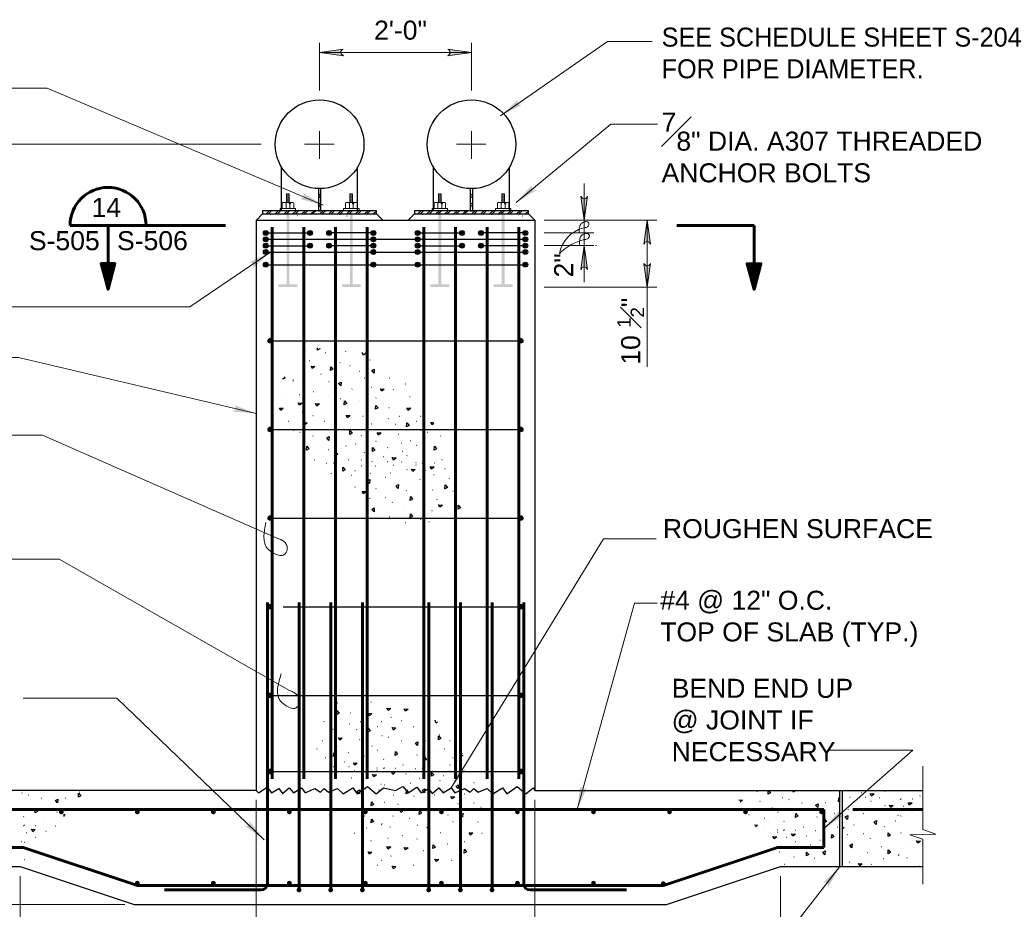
# Model space of a CAD drawing. Extents: x -483 to 1104, y 459 to 738.
# Tile 8 of 12: x 537 to 692, y 598 to 738. Entities that reach past the tile are written whole.
import ezdxf

# ---------------------------------------------------------------- set-up
doc = ezdxf.new("R2010")
doc.units = 0
doc.header["$MEASUREMENT"] = 0
for name, color, linetype, lineweight in [('Level 15', 7, 'Continuous', 18), ('Level 20', 7, 'Continuous', 18), ('Level 21', 7, 'Continuous', 18), ('Level 40', 7, 'Continuous', 18), ('Level 42', 7, 'Continuous', 18), ('Level 45', 7, 'Continuous', 18), ('Level 46', 7, 'Continuous', 18), ('Level 47', 7, 'Continuous', 18), ('Level 50', 7, 'Continuous', 18), ('Level 53', 7, 'Continuous', 18)]:
    doc.layers.add(name, color=color, linetype=linetype, lineweight=lineweight)
doc.styles.add('NOTES', font='romans.shx')

# ---------------------------------------------------------------- blocks, each defined once
blk = doc.blocks.new('REBAR_1_1')
at = {"layer": 'Level 45', "linetype": 'Continuous', "lineweight": 25}
blk.add_hatch(color=4, dxfattribs=at).paths.add_polyline_path([(-0.375, 0, 1), (0.375, 0, 1)])
at = {"layer": 'Level 45', "color": 3, "linetype": 'Continuous', "lineweight": 25}
blk.add_circle((0, 0), 0.375, dxfattribs=at)
blk = doc.blocks.new('REBAR')
at = {"layer": 'Level 45', "linetype": 'Continuous', "lineweight": 25}
h = blk.add_hatch(color=4, dxfattribs=at)
edge = h.paths.add_edge_path()
edge.add_arc((0, 0), 0.375, 0, 360)
blk = doc.blocks.new('SARROW')
at = {"layer": 'Level 40', "color": 2, "linetype": 'Continuous', "lineweight": 60, "flags": 128}
blk.add_lwpolyline([(0, 0), (-4.056, 1.08), (-4.056, -1.104), (0, 0), (-4.017, 1.005), (-4.026, -1.029), (-0.18, -0.003), (-3.942, 0.906), (-3.975, -0.93), (-0.372, -0.003), (-3.834, 0.786), (-3.876, -0.804), (-0.594, -0.015), (-3.735, 0.681), (-3.753, -0.684), (-0.849, -0.021), (-3.633, 0.555), (-3.687, -0.594), (-1.149, -0.036), (-3.516, 0.423), (-3.573, -0.474), (-1.503, -0.036), (-3.381, 0.273), (-3.471, -0.327), (-1.827, -0.045), (-3.255, 0.138), (-3.36, -0.228), (-2.175, -0.063), (-3.195, 0.018), (-3.264, -0.144), (-2.751, -0.072)], dxfattribs=at)
blk = doc.blocks.new('SQUIG')
at = {"layer": 'Level 50', "color": 1, "linetype": 'Continuous', "lineweight": 18}
blk.add_open_spline([(0, 0), (0.07, 0.01), (0.15, 0.02), (0.23, 0.02), (0.31, 0.02), (0.39, 0.01), (0.48, 0), (0.56, -0.02), (0.63, -0.05), (0.71, -0.11), (0.78, -0.17), (0.82, -0.24), (0.85, -0.31), (0.9, -0.41), (0.93, -0.53), (0.87, -0.65), (0.81, -0.77), (0.73, -0.84), (0.62, -0.86), (0.51, -0.89), (0.39, -0.9), (0.26, -0.89), (0.12, -0.87), (-0.02, -0.86), (-0.16, -0.81), (-0.23, -0.78), (-0.3, -0.75), (-0.36, -0.69), (-0.45, -0.61), (-0.52, -0.52), (-0.59, -0.42), (-0.64, -0.33), (-0.69, -0.25), (-0.72, -0.15), (-0.75, -0.05), (-0.78, 0.06), (-0.81, 0.17), (-0.85, 0.31), (-0.89, 0.45), (-0.92, 0.6)], degree=3, knots=[0, 0, 0, 0, 0.055452, 0.055452, 0.055452, 0.11675, 0.11675, 0.11675, 0.179852, 0.179852, 0.179852, 0.238737, 0.238737, 0.238737, 0.322672, 0.322672, 0.322672, 0.401013, 0.401013, 0.401013, 0.489165, 0.489165, 0.489165, 0.593727, 0.593727, 0.593727, 0.651084, 0.651084, 0.651084, 0.737786, 0.737786, 0.737786, 0.810318, 0.810318, 0.810318, 0.891946, 0.891946, 0.891946, 1, 1, 1, 1], dxfattribs=at)
blk = doc.blocks.new('LARROW_9')
at = {"linetype": 'ByBlock', "lineweight": -2}
blk.add_hatch(color=0, dxfattribs=at).paths.add_polyline_path([(-4.92, -0.71), (-4.77, -0.59), (-4.55, -0.38), (-4.44, -0.19), (-4.42, 0), (-4.46, 0.21), (-4.57, 0.41), (-4.79, 0.61), (-4.93, 0.71), (0, 0)])
at = {"color": 0, "linetype": 'ByBlock', "lineweight": -2, "flags": 128}
blk.add_lwpolyline([(0, 0), (-4.93, 0.71), (-4.79, 0.61), (-4.57, 0.41), (-4.57, 0.41), (-4.46, 0.21), (-4.42, 0), (-4.44, -0.19), (-4.55, -0.38), (-4.77, -0.59), (-4.92, -0.71)], close=True, dxfattribs=at)
blk = doc.blocks.new('LARROW_1')
at = {"layer": 'Level 46', "linetype": 'Continuous', "lineweight": 18}
blk.add_hatch(color=1, dxfattribs=at).paths.add_polyline_path([(-3.75, -0.54), (-3.63, -0.45), (-3.47, -0.29), (-3.39, -0.14), (-3.37, 0), (-3.4, 0.16), (-3.48, 0.32), (-3.65, 0.47), (-3.75, 0.54), (0, 0)])
blk = doc.blocks.new('SQUIG_1')
at = {"layer": 'Level 46', "color": 1, "linetype": 'Continuous', "lineweight": 18}
blk.add_open_spline([(0, 0), (0.2, 0.04), (0.4, 0.05), (0.6, 0.05), (0.83, 0.05), (1.04, 0.03), (1.27, -0.01), (1.5, -0.06), (1.7, -0.16), (1.89, -0.3), (2.08, -0.44), (2.19, -0.63), (2.27, -0.82), (2.37, -1.1), (2.44, -1.38), (2.31, -1.74), (2.18, -2.07), (1.93, -2.24), (1.66, -2.3), (1.36, -2.37), (1.04, -2.39), (0.71, -2.36), (0.31, -2.33), (-0.04, -2.28), (-0.42, -2.16), (-0.62, -2.09), (-0.8, -1.99), (-0.96, -1.85), (-1.2, -1.63), (-1.4, -1.39), (-1.56, -1.12), (-1.7, -0.89), (-1.84, -0.66), (-1.92, -0.41), (-2.01, -0.12), (-2.09, 0.16), (-2.17, 0.45), (-2.27, 0.83), (-2.38, 1.2), (-2.46, 1.59)], degree=3, knots=[0, 0, 0, 0, 0.055455, 0.055455, 0.055455, 0.116759, 0.116759, 0.116759, 0.17985, 0.17985, 0.17985, 0.238737, 0.238737, 0.238737, 0.322673, 0.322673, 0.322673, 0.401014, 0.401014, 0.401014, 0.489167, 0.489167, 0.489167, 0.59371, 0.59371, 0.59371, 0.651095, 0.651095, 0.651095, 0.737794, 0.737794, 0.737794, 0.810326, 0.810326, 0.810326, 0.891928, 0.891928, 0.891928, 1, 1, 1, 1], dxfattribs=at)
blk = doc.blocks.new('REBAR_2')
at = {"layer": 'Level 45', "linetype": 'Continuous', "lineweight": 25, "extrusion": (0, 0, -1)}
h = blk.add_hatch(color=4, dxfattribs=at)
edge = h.paths.add_edge_path()
edge.add_arc((0, 0), 0.375, 180, 540)
blk = doc.blocks.new('*U55')
at = {"layer": 'Level 20', "linetype": 'Continuous', "lineweight": 25}
for points in [[(8.69, 68.13), (8.69, 68.56), (9.96, 68.56), (9.96, 80.17), (10.39, 80.17), (10.39, 68.56), (11.66, 68.56), (11.66, 68.13)], [(18.69, 68.13), (18.69, 68.56), (19.96, 68.56), (19.96, 80.17), (20.39, 80.17), (20.39, 68.56), (21.66, 68.56), (21.66, 68.13)], [(32.67, 68.13), (32.67, 68.56), (33.94, 68.56), (33.94, 80.17), (34.37, 80.17), (34.37, 68.56), (35.64, 68.56), (35.64, 68.13)], [(42.67, 68.13), (42.67, 68.56), (43.94, 68.56), (43.94, 80.17), (44.37, 80.17), (44.37, 68.56), (45.64, 68.56), (45.64, 68.13)]]:
    blk.add_hatch(color=5, dxfattribs=at).paths.add_polyline_path(points, flags=16)
at = {"layer": 'Level 15', "color": 7, "linetype": 'Continuous', "lineweight": 25}
for p, q in [((6.18, 79.67), (5.2, 78.67)), ((25.15, 78.67), (24.18, 79.67)), ((30.15, 79.67), (29.18, 78.67)), ((49.13, 78.67), (48.15, 79.67)), ((5.18, 78.67), (5.18, -11.33)), ((5.18, 78.67), (49.15, 78.67)), ((49.15, 78.67), (49.15, -11.33)), ((5.18, -11.33), (-47.07, -11.33)), ((49.15, -11.33), (110.4, -11.33)), ((-47.07, -23.33), (-32.07, -23.33)), ((-32.07, -23.33), (-14.07, -29.33)), ((69.93, -29.33), (87.93, -23.33)), ((87.93, -23.33), (110.4, -23.33)), ((-14.07, -29.33), (69.93, -29.33))]:
    blk.add_line(p, q, dxfattribs=at)
at = {"layer": 'Level 15', "color": 7, "linetype": 'Continuous', "lineweight": 25, "flags": 128}
for points in [[(5.18, -11.33), (5.56, -11.68), (6.91, -10.81), (7.59, -11.68), (8.75, -11.01), (9.33, -11.78), (10.39, -10.91), (11.07, -11.68), (12.32, -10.91), (12.9, -11.68), (14.45, -11.01), (15.32, -11.59), (15.9, -11.01), (16.58, -11.59), (18.03, -11.01), (18.9, -11.88), (20.44, -10.91), (21.12, -11.88), (22.76, -10.72), (24.12, -11.88), (25.28, -10.91), (27.16, -11.33)], [(27.16, -11.33), (28.3, -10.72), (29.17, -11.68), (30.53, -10.81), (31.2, -11.68), (32.36, -11.01), (32.94, -11.78), (34.01, -10.91), (34.68, -11.68), (35.94, -10.91), (36.52, -11.68), (38.07, -11.01), (38.94, -11.59), (39.52, -11.01), (40.19, -11.59), (41.64, -11.01), (42.51, -11.88), (44.06, -10.91), (44.73, -11.88), (46.38, -10.72), (47.73, -11.88), (48.89, -10.91), (49.15, -11.33)]]:
    blk.add_lwpolyline(points, dxfattribs=at)
at = {"layer": 'Level 20', "color": 3, "linetype": 'Continuous', "lineweight": 25}
for p, q in [((9.18, 80.17), (9.18, 87.06)), ((21.18, 80.17), (21.18, 87.06)), ((33.15, 80.17), (33.15, 87.06)), ((45.15, 80.17), (45.15, 87.06))]:
    blk.add_line(p, q, dxfattribs=at)
at = {"layer": 'Level 20', "color": 5, "linetype": 'Continuous', "lineweight": 18}
for p, q in [((9.96, 82.84), (10.39, 82.84)), ((9.96, 81.47), (9.96, 82.84)), ((9.96, 82.39), (10.39, 82.39)), ((10.05, 82.62), (10.3, 82.62)), ((10.39, 81.47), (10.39, 82.84)), ((19.96, 82.84), (20.39, 82.84)), ((19.96, 81.47), (19.96, 82.84)), ((19.96, 82.39), (20.39, 82.39)), ((20.05, 82.62), (20.3, 82.62)), ((20.39, 81.47), (20.39, 82.84)), ((33.94, 82.84), (34.37, 82.84)), ((33.94, 81.47), (33.94, 82.84)), ((33.94, 82.39), (34.37, 82.39)), ((34.03, 82.62), (34.28, 82.62)), ((34.37, 81.47), (34.37, 82.84)), ((43.94, 82.84), (44.37, 82.84)), ((43.94, 81.47), (43.94, 82.84)), ((43.94, 82.39), (44.37, 82.39)), ((44.03, 82.62), (44.28, 82.62)), ((44.37, 81.47), (44.37, 82.84)), ((9.26, 80.54), (9.26, 81.33)), ((9.39, 81.47), (10.96, 81.47)), ((9.88, 80.54), (9.88, 81.47)), ((9.96, 81.93), (10.39, 81.93)), ((10.05, 82.15), (10.3, 82.15)), ((10.05, 81.69), (10.3, 81.69)), ((10.32, 81.47), (10.47, 81.2)), ((10.47, 80.54), (10.47, 81.47)), ((10.63, 81.47), (10.47, 81.2)), ((11.09, 80.54), (11.09, 81.33)), ((19.26, 80.54), (19.26, 81.33)), ((19.39, 81.47), (20.96, 81.47)), ((19.88, 80.54), (19.88, 81.47)), ((19.96, 81.93), (20.39, 81.93)), ((20.05, 82.15), (20.3, 82.15)), ((20.05, 81.69), (20.3, 81.69)), ((20.32, 81.47), (20.47, 81.2)), ((20.47, 80.54), (20.47, 81.47)), ((20.63, 81.47), (20.47, 81.2)), ((21.09, 80.54), (21.09, 81.33)), ((33.24, 80.54), (33.24, 81.33)), ((33.37, 81.47), (34.94, 81.47)), ((33.86, 80.54), (33.86, 81.47)), ((33.94, 81.93), (34.37, 81.93)), ((34.03, 82.15), (34.28, 82.15)), ((34.03, 81.69), (34.28, 81.69)), ((34.3, 81.47), (34.45, 81.2)), ((34.45, 80.54), (34.45, 81.47)), ((34.61, 81.47), (34.45, 81.2)), ((35.07, 80.54), (35.07, 81.33)), ((43.24, 80.54), (43.24, 81.33)), ((43.37, 81.47), (44.94, 81.47)), ((43.86, 80.54), (43.86, 81.47)), ((43.94, 81.93), (44.37, 81.93)), ((44.03, 82.15), (44.28, 82.15)), ((44.03, 81.69), (44.28, 81.69)), ((44.3, 81.47), (44.45, 81.2)), ((44.45, 80.54), (44.45, 81.47)), ((44.61, 81.47), (44.45, 81.2)), ((45.07, 80.54), (45.07, 81.33)), ((8.95, 80.17), (8.95, 80.54)), ((8.95, 80.54), (11.4, 80.54)), ((8.95, 80.17), (11.4, 80.17)), ((11.4, 80.17), (11.4, 80.54)), ((18.95, 80.17), (18.95, 80.54)), ((18.95, 80.54), (21.4, 80.54)), ((18.95, 80.17), (21.4, 80.17)), ((21.4, 80.17), (21.4, 80.54)), ((32.93, 80.17), (32.93, 80.54)), ((32.93, 80.54), (35.38, 80.54)), ((32.93, 80.17), (35.38, 80.17)), ((35.38, 80.17), (35.38, 80.54)), ((42.93, 80.17), (42.93, 80.54)), ((42.93, 80.54), (45.38, 80.54)), ((42.93, 80.17), (45.38, 80.17)), ((45.38, 80.17), (45.38, 80.54))]:
    blk.add_line(p, q, dxfattribs=at)
at = {"layer": 'Level 20', "color": 2, "linetype": 'Continuous', "lineweight": 18}
for p, q in [((14.99, 83.59), (15.06, 83.67)), ((14.99, 82.53), (15.36, 82.9)), ((14.99, 82.18), (15.36, 82.55)), ((38.97, 83.59), (39.04, 83.67)), ((38.97, 82.53), (39.34, 82.9)), ((38.97, 82.18), (39.34, 82.55)), ((14.99, 81.11), (15.36, 81.49)), ((14.99, 80.76), (15.36, 81.14)), ((38.97, 81.11), (39.34, 81.49)), ((38.97, 80.76), (39.34, 81.14)), ((6.73, 79.67), (7.23, 80.17)), ((7.11, 79.67), (7.61, 80.17)), ((8.15, 79.67), (8.65, 80.17)), ((8.52, 79.67), (9.02, 80.17)), ((9.56, 79.67), (10.06, 80.17)), ((9.93, 79.67), (10.43, 80.17)), ((10.97, 79.67), (11.47, 80.17)), ((11.35, 79.67), (11.85, 80.17)), ((12.39, 79.67), (12.89, 80.17)), ((12.76, 79.67), (13.26, 80.17)), ((13.8, 79.67), (14.3, 80.17)), ((14.08, 79.67), (14.58, 80.17)), ((15.22, 79.67), (15.72, 80.17)), ((15.59, 79.67), (16.09, 80.17)), ((16.63, 79.67), (17.13, 80.17)), ((17.01, 79.67), (17.51, 80.17)), ((18.05, 79.67), (18.55, 80.17)), ((18.42, 79.67), (18.92, 80.17)), ((19.46, 79.67), (19.96, 80.17)), ((19.83, 79.67), (20.33, 80.17)), ((20.87, 79.67), (21.37, 80.17)), ((21.25, 79.67), (21.75, 80.17)), ((22.29, 79.67), (22.79, 80.17)), ((22.66, 79.67), (23.16, 80.17)), ((23.7, 79.67), (24.2, 80.17)), ((30.71, 79.67), (31.21, 80.17)), ((31.09, 79.67), (31.59, 80.17)), ((32.12, 79.67), (32.62, 80.17)), ((32.5, 79.67), (33, 80.17)), ((33.54, 79.67), (34.04, 80.17)), ((33.91, 79.67), (34.41, 80.17)), ((34.95, 79.67), (35.45, 80.17)), ((35.33, 79.67), (35.83, 80.17)), ((36.37, 79.67), (36.87, 80.17)), ((36.74, 79.67), (37.24, 80.17)), ((37.78, 79.67), (38.28, 80.17)), ((38.06, 79.67), (38.56, 80.17)), ((39.2, 79.67), (39.7, 80.17)), ((39.57, 79.67), (40.07, 80.17)), ((40.61, 79.67), (41.11, 80.17)), ((40.98, 79.67), (41.48, 80.17)), ((42.02, 79.67), (42.52, 80.17)), ((42.4, 79.67), (42.9, 80.17)), ((43.44, 79.67), (43.94, 80.17)), ((43.81, 79.67), (44.31, 80.17)), ((44.85, 79.67), (45.35, 80.17)), ((45.23, 79.67), (45.73, 80.17)), ((46.27, 79.67), (46.77, 80.17)), ((46.64, 79.67), (47.14, 80.17)), ((47.68, 79.67), (48.18, 80.17))]:
    blk.add_line(p, q, dxfattribs=at)
at = {"layer": 'Level 20', "color": 3, "linetype": 'Continuous', "lineweight": 25}
for centre in [(15.18, 90.67), (39.15, 90.67)]:
    blk.add_circle(centre, 7, dxfattribs=at)
at = {"layer": 'Level 20', "color": 5, "linetype": 'Continuous', "lineweight": 18}
for centre, start, end in [((9.39, 81.33), 90, 180), ((10.96, 81.33), 0, 90), ((19.39, 81.33), 90, 180), ((20.96, 81.33), 0, 90), ((33.37, 81.33), 90, 180), ((34.94, 81.33), 0, 90), ((43.37, 81.33), 90, 180), ((44.94, 81.33), 0, 90)]:
    blk.add_arc(centre, 0.133, start, end, dxfattribs=at)
at = {"layer": 'Level 20', "color": 5, "linetype": 'Continuous', "lineweight": 25, "extrusion": (0, 0, -1)}
for points in [[(-10.03, 81.47), (-9.72, 81.47), (-9.88, 81.2)], [(-10.32, 81.47), (-10.63, 81.47), (-10.47, 81.2)], [(-20.03, 81.47), (-19.72, 81.47), (-19.88, 81.2)], [(-20.32, 81.47), (-20.63, 81.47), (-20.47, 81.2)], [(-34.01, 81.47), (-33.7, 81.47), (-33.86, 81.2)], [(-34.3, 81.47), (-34.61, 81.47), (-34.45, 81.2)], [(-44.01, 81.47), (-43.7, 81.47), (-43.86, 81.2)], [(-44.3, 81.47), (-44.61, 81.47), (-44.45, 81.2)]]:
    blk.add_solid(points, dxfattribs=at)
at = {"layer": 'Level 20', "color": 3, "linetype": 'Continuous', "lineweight": 25}
for points in [[(14.99, 80.17), (15.36, 80.17), (15.36, 83.67), (14.99, 83.67)], [(38.97, 80.17), (39.34, 80.17), (39.34, 83.67), (38.97, 83.67)], [(6.18, 79.67), (24.18, 79.67), (24.18, 80.17), (6.18, 80.17)], [(30.15, 79.67), (48.15, 79.67), (48.15, 80.17), (30.15, 80.17)]]:
    blk.add_3dface(points, dxfattribs=at)
at = {"layer": 'Level 21', "color": 2, "linetype": 'Continuous', "lineweight": 18}
for p, q in [((110.4, -17.47), (110.4, -7.51)), ((110.4, -26.13), (110.4, -19))]:
    blk.add_line(p, q, dxfattribs=at)
at = {"layer": 'Level 21', "color": 2, "linetype": 'Continuous', "lineweight": 18, "flags": 128}
blk.add_lwpolyline([(110.4, -17.47), (112.47, -18.23), (108.34, -18.35), (110.4, -19)], dxfattribs=at)
at = {"layer": 'Level 40', "color": 2, "linetype": 'Continuous', "lineweight": 60}
for p, q in [((-24.21, 77.85), (0.33, 77.85)), ((-18.22, 77.85), (-18.22, 67.78)), ((71.55, 77.85), (83.75, 77.85)), ((83.75, 77.85), (83.75, 67.77))]:
    blk.add_line(p, q, dxfattribs=at)
blk.add_arc((-18.21, 77.86), 6, 0, 180, dxfattribs=at)
at = {"layer": 'Level 42', "color": 5, "linetype": 'Continuous', "lineweight": 25}
for p, q in [((97.32, -23.33), (97.32, -11.33)), ((97.74, -23.33), (97.74, -11.33))]:
    blk.add_line(p, q, dxfattribs=at)
at = {"layer": 'Level 45', "color": 3, "linetype": 'Continuous', "lineweight": 25}
for p, q in [((6.68, 76.67), (13.68, 76.67)), ((23.68, 76.67), (16.68, 76.67)), ((30.65, 76.67), (37.65, 76.67)), ((47.65, 76.67), (40.65, 76.67)), ((6.68, 75.67), (47.65, 75.67)), ((6.68, 74.67), (13.68, 74.67)), ((23.68, 74.67), (16.68, 74.67)), ((30.65, 74.67), (37.65, 74.67)), ((47.65, 74.67), (40.65, 74.67)), ((6.68, 73.67), (47.65, 73.67)), ((6.68, 71.67), (47.65, 71.67))]:
    blk.add_line(p, q, dxfattribs=at)
at = {"layer": 'Level 45', "color": 4, "linetype": 'Continuous', "lineweight": 60}
for p, q in [((7.7, 77.61), (7.7, -9.49)), ((12.7, 77.61), (12.7, -9.49)), ((17.7, 77.61), (17.7, -9.49)), ((22.7, 77.61), (22.7, -9.49)), ((31.63, 77.61), (31.63, -9.49)), ((36.63, 77.61), (36.63, -9.49)), ((41.63, 77.61), (41.63, -9.49)), ((46.63, 77.61), (46.63, -9.49)), ((6.93, 18.37), (6.93, -26.03)), ((11.93, 18.37), (11.93, -27.03)), ((16.93, 18.37), (16.93, -27.03)), ((21.93, 18.37), (21.93, -27.03)), ((32.4, 18.37), (32.4, -27.03)), ((37.4, 18.37), (37.4, -27.03)), ((42.4, 18.37), (42.4, -27.03)), ((47.4, 18.37), (47.4, -26.03)), ((-47.07, -14.33), (94.79, -14.33)), ((94.79, -20.33), (94.79, -14.33)), ((99.35, -14.33), (110.29, -14.33)), ((-43.77, -20.33), (-31.59, -20.33)), ((-31.59, -20.33), (-13.59, -26.33)), ((69.44, -26.33), (87.44, -20.33)), ((87.44, -20.33), (94.79, -20.33)), ((-13.59, -26.33), (69.44, -26.33)), ((5.93, -27.03), (-9.3, -27.03)), ((48.4, -27.03), (63.63, -27.03))]:
    blk.add_line(p, q, dxfattribs=at)
at = {"layer": 'Level 45', "color": 4, "linetype": 'Continuous', "lineweight": 25}
for p, q in [((7.43, 59.67), (46.9, 59.67)), ((7.43, 45.67), (46.9, 45.67)), ((7.43, 31.67), (46.9, 31.67)), ((9.43, 17.67), (46.9, 17.67)), ((7.43, 3.67), (46.9, 3.67)), ((7.43, -8.33), (46.9, -8.33))]:
    blk.add_line(p, q, dxfattribs=at)
at = {"layer": 'Level 45', "color": 4, "linetype": 'Continuous', "lineweight": 60, "extrusion": (0, 0, -1)}
blk.add_arc((-5.93, -26.03), 1, 180, 270, dxfattribs=at)
at = {"layer": 'Level 45', "color": 4, "linetype": 'Continuous', "lineweight": 60}
blk.add_arc((48.4, -26.03), 1, 180, 270, dxfattribs=at)
at = {"layer": 'Level 46', "color": 1, "linetype": 'Continuous', "lineweight": 18, "flags": 128}
for points in [[(67.68, 106.89), (60.63, 106.89), (43.74, 95.19)], [(-65.03, 99.55), (-27.85, 99.55), (15.74, 81.07)], [(68.5, 93.84), (61.17, 93.84), (46.19, 81.47)], [(-45.76, 65.03), (-5.32, 65.03), (7.43, 73.67)], [(-64.86, 57.01), (-32.33, 57.01), (5.18, 48.16)], [(-52.02, 44.78), (-28.54, 44.78), (8.31, 28.55)], [(68.29, 28.41), (60, 28.41), (35.94, -10.91)], [(-51.39, 25.17), (-25.91, 25.17), (10.45, 4.46)], [(68.48, 18.22), (64.9, 18.22), (55.85, -14.33)], [(-31.59, 3.24), (-16.85, 3.24), (6.43, -19.11)], [(95.42, -4.99), (108.8, -4.99), (94.79, -17.33)], [(94.67, -32.73), (89.96, -32.73), (97.32, -23.33)]]:
    blk.add_lwpolyline(points, dxfattribs=at)
at = {"layer": 'Level 50', "color": 1, "linetype": 'Continuous', "lineweight": 18}
for p, q in [((15.18, 99.16), (15.18, 106.68)), ((39.15, 99.16), (39.15, 106.68)), ((15.18, 105.18), (39.15, 105.18)), ((15.18, 92.75), (15.18, 88.37)), ((39.15, 92.75), (39.15, 88.37)), ((5.93, 90.67), (-85.7, 90.67)), ((12.81, 90.67), (17.47, 90.67)), ((36.79, 90.67), (41.44, 90.67)), ((56.95, 84.49), (56.95, 68.9)), ((50.65, 78.67), (58.45, 78.67)), ((50.65, 78.67), (68.39, 78.67)), ((66.89, 68.13), (66.89, 78.67)), ((50.65, 76.72), (58.45, 76.72)), ((50.65, 74.72), (58.45, 74.72)), ((50.65, 68.13), (68.39, 68.13)), ((66.89, 55.52), (66.89, 68.13)), ((5.18, -12.83), (5.18, -44.85)), ((49.15, -12.83), (49.15, -44.85)), ((-32.07, -24.83), (-32.07, -58.68)), ((87.93, -24.83), (87.93, -58.68)), ((-15.57, -29.33), (-85.7, -29.33))]:
    blk.add_line(p, q, dxfattribs=at)
for centre, radius, start, end in [((58.06, 72.51), 5.11, 103.1595, 170.2271), ((58.66, 68.07), 7.74, 102.5556, 136.7337)]:
    blk.add_arc(centre, radius, start, end, dxfattribs=at)
blk.add_point((58.83, 74.72), dxfattribs=at)
at = {"layer": 'Level 53', "color": 2, "linetype": 'Continuous', "lineweight": 25}
for p, q in [((7.45, 79.57), (7.46, 79.56)), ((8.63, 79.4), (8.64, 79.38)), ((11.66, 79.42), (11.67, 79.41)), ((12.38, 79.37), (12.39, 79.36)), ((14.63, 79.53), (14.64, 79.52)), ((15.59, 79.48), (15.6, 79.47)), ((18.32, 79.57), (18.33, 79.56)), ((19.5, 79.4), (19.51, 79.38)), ((22.53, 79.42), (22.54, 79.41)), ((23.25, 79.37), (23.26, 79.36)), ((31.43, 79.57), (31.44, 79.56)), ((32.61, 79.4), (32.62, 79.38)), ((35.64, 79.42), (35.65, 79.41)), ((36.36, 79.37), (36.37, 79.36)), ((38.61, 79.53), (38.62, 79.52)), ((39.57, 79.48), (39.58, 79.47)), ((42.3, 79.57), (42.31, 79.56)), ((43.48, 79.4), (43.49, 79.38)), ((46.5, 79.42), (46.51, 79.41)), ((47.22, 79.37), (47.24, 79.36)), ((12.91, 58), (12.87, 57.99)), ((16.11, 57.77), (16.06, 57.76)), ((19.31, 58), (19.26, 57.99)), ((13.6, 56.51), (13.55, 56.5)), ((18.4, 56.17), (18.35, 56.16)), ((23.08, 56.63), (23.03, 56.62)), ((12.8, 54.69), (12.75, 54.67)), ((19.99, 55.71), (19.95, 55.7)), ((21.47, 54.83), (21.42, 54.82)), ((10.98, 53.32), (10.93, 53.3)), ((11.08, 53.47), (11.03, 53.45)), ((12.34, 52.97), (12.3, 52.96)), ((15.43, 54.34), (15.38, 54.33)), ((16.68, 53.2), (16.63, 53.19)), ((22.28, 53.77), (22.23, 53.76)), ((26.24, 53.76), (26.19, 53.75)), ((14.28, 51.6), (14.24, 51.59)), ((20.34, 52.06), (20.29, 52.04)), ((23.42, 52.28), (23.37, 52.27)), ((26.85, 51.94), (26.8, 51.93)), ((28.79, 52.81), (28.74, 52.8)), ((9.34, 50.8), (9.3, 50.79)), ((12, 51.14), (11.95, 51.13)), ((16.6, 51.08), (16.56, 51.07)), ((18.49, 50.49), (18.45, 50.47)), ((21.45, 50.28), (21.4, 50.26)), ((24.12, 50.63), (24.07, 50.62)), ((29.47, 50.8), (29.42, 50.79)), ((12.46, 48.4), (12.41, 48.38)), ((17.6, 49.2), (17.55, 49.18)), ((26.16, 49.07), (26.12, 49.06)), ((10.32, 46.9), (10.28, 46.89)), ((11.03, 47.71), (10.98, 47.7)), ((14.17, 47.83), (14.12, 47.81)), ((16, 46.91), (15.95, 46.9)), ((22.05, 47.71), (22, 47.7)), ((26.05, 47.37), (26, 47.36)), ((27.83, 47.71), (27.78, 47.7)), ((30.45, 46.9), (30.4, 46.89)), ((31.15, 47.71), (31.11, 47.7)), ((11.08, 45.49), (11.03, 45.47)), ((12.11, 45.2), (12.07, 45.18)), ((20.11, 45.65), (20.06, 45.64)), ((23.44, 46.5), (23.39, 46.48)), ((27.19, 46.45), (27.14, 46.44)), ((31.21, 45.49), (31.16, 45.47)), ((32.24, 45.2), (32.19, 45.18)), ((14.15, 44.63), (14.11, 44.62)), ((17.89, 44.68), (17.84, 44.67)), ((21.77, 44.68), (21.73, 44.67)), ((24.09, 43.77), (24.05, 43.76)), ((27.68, 44.88), (27.63, 44.87)), ((29.59, 43.87), (29.55, 43.86)), ((34.28, 44.63), (34.24, 44.62)), ((16.57, 42.45), (16.52, 42.44)), ((19.35, 43.01), (19.3, 43)), ((20.91, 43.37), (20.86, 43.35)), ((22.28, 42), (22.23, 41.98)), ((25.93, 42.8), (25.88, 42.78)), ((28.1, 43.48), (28.05, 43.47)), ((28.33, 42.2), (28.28, 42.19)), ((30.5, 43.16), (30.45, 43.15)), ((14.4, 40.85), (14.35, 40.84)), ((19.77, 40.85), (19.72, 40.84)), ((21.77, 40.84), (21.73, 40.83)), ((23.49, 40.59), (23.44, 40.57)), ((25.25, 41.35), (25.21, 41.33)), ((25.96, 40.59), (25.91, 40.57)), ((28.18, 40.54), (28.13, 40.52)), ((29.02, 41.54), (28.97, 41.52)), ((31.44, 41.77), (31.4, 41.75)), ((34.53, 40.85), (34.48, 40.84)), ((16.32, 40.27), (16.28, 40.26)), ((17.43, 40.34), (17.39, 40.32)), ((20.79, 39.15), (20.74, 39.14)), ((21.82, 39.87), (21.78, 39.85)), ((23.99, 39.87), (23.95, 39.85)), ((26.82, 39.97), (26.77, 39.95)), ((29.02, 39.32), (28.97, 39.3)), ((30.4, 40.39), (30.35, 40.37)), ((30.4, 40.02), (30.35, 40.01)), ((31.41, 40.32), (31.36, 40.31)), ((31.56, 40.39), (31.51, 40.37)), ((31.9, 39.2), (31.85, 39.19)), ((33.32, 40.34), (33.28, 40.32)), ((34.98, 39.43), (34.94, 39.42)), ((36.45, 40.27), (36.4, 40.26)), ((17.02, 38.75), (16.98, 38.73)), ((20.22, 38.4), (20.17, 38.39)), ((23.19, 38.75), (23.14, 38.73)), ((25.59, 38.06), (25.54, 38.05)), ((26.39, 38.8), (26.34, 38.78)), ((31.06, 37.8), (31.01, 37.78)), ((31.56, 37.7), (31.51, 37.68)), ((33.27, 38.52), (33.22, 38.5)), ((35.67, 37.95), (35.62, 37.93)), ((20.79, 36.57), (20.75, 36.56)), ((24.12, 36.27), (24.07, 36.26)), ((28.9, 36), (28.85, 35.99)), ((30.7, 36.89), (30.66, 36.87)), ((33.04, 36.12), (32.99, 36.1)), ((36.24, 35.89), (36.19, 35.87)), ((23.08, 34.74), (23.03, 34.73)), ((25.59, 34.86), (25.54, 34.85)), ((31.56, 34.97), (31.51, 34.96)), ((33.73, 34.63), (33.68, 34.62)), ((26.67, 34.16), (26.62, 34.15)), ((28.44, 32.8), (28.4, 32.79)), ((32.93, 32.8), (32.88, 32.79)), ((26.24, 31.88), (26.19, 31.86)), ((31.11, 31.43), (31.06, 31.42)), ((31.21, 31.58), (31.16, 31.57)), ((32.47, 31.09), (32.42, 31.07)), ((35.55, 32.46), (35.51, 32.44)), ((28.79, 30.93), (28.74, 30.91)), ((17.98, 2.45), (17.94, 2.44)), ((23.34, 2.62), (23.29, 2.61)), ((20.03, 0.9), (19.98, 0.88)), ((26.45, 0.22), (26.4, 0.21)), ((15.91, -0.46), (15.87, -0.48)), ((19.91, -0.81), (19.86, -0.82)), ((21.69, -0.47), (21.64, -0.48)), ((24.32, -1.27), (24.27, -1.29)), ((25.02, -0.47), (24.97, -0.48)), ((28.16, -0.35), (28.11, -0.36)), ((29.99, -1.26), (29.94, -1.28)), ((17.3, -1.68), (17.25, -1.69)), ((21.05, -1.72), (21, -1.73)), ((25.07, -2.69), (25.02, -2.7)), ((26.11, -2.98), (26.06, -2.99)), ((34.1, -2.52), (34.05, -2.54)), ((15.64, -3.5), (15.59, -3.51)), ((17.96, -4.41), (17.91, -4.42)), ((21.54, -3.29), (21.49, -3.31)), ((23.46, -4.3), (23.41, -4.32)), ((28.15, -3.55), (28.1, -3.56)), ((31.88, -3.5), (31.83, -3.51)), ((35.77, -3.5), (35.72, -3.51)), ((14.77, -4.81), (14.72, -4.82)), ((16.14, -6.18), (16.09, -6.19)), ((19.8, -5.38), (19.75, -5.39)), ((21.97, -4.69), (21.92, -4.71)), ((22.2, -5.97), (22.15, -5.98)), ((24.37, -5.01), (24.32, -5.03)), ((30.56, -5.72), (30.51, -5.74)), ((33.34, -5.16), (33.3, -5.18)), ((34.9, -4.81), (34.85, -4.82)), ((36.27, -6.18), (36.22, -6.19)), ((17.35, -7.59), (17.3, -7.6)), ((19.12, -6.83), (19.07, -6.84)), ((19.82, -7.59), (19.78, -7.6)), ((22.04, -7.64), (22, -7.65)), ((22.88, -6.64), (22.83, -6.65)), ((25.31, -6.41), (25.26, -6.42)), ((28.39, -7.32), (28.34, -7.34)), ((33.76, -7.32), (33.71, -7.34)), ((35.77, -7.34), (35.72, -7.35)), ((37.48, -7.59), (37.43, -7.6)), ((17.86, -8.31), (17.81, -8.32)), ((20.68, -8.21), (20.63, -8.22)), ((22.88, -8.86), (22.83, -8.87)), ((24.26, -7.79), (24.22, -7.8)), ((24.26, -8.16), (24.22, -8.17)), ((25.27, -7.85), (25.22, -7.87)), ((25.42, -7.79), (25.37, -7.8)), ((25.76, -8.97), (25.72, -8.99)), ((27.19, -7.84), (27.14, -7.85)), ((28.85, -8.74), (28.8, -8.76)), ((30.32, -7.9), (30.27, -7.92)), ((31.43, -7.84), (31.38, -7.85)), ((34.78, -9.03), (34.74, -9.04)), ((35.82, -8.31), (35.77, -8.32)), ((37.99, -8.31), (37.94, -8.32)), ((19.45, -10.12), (19.41, -10.13)), ((20.26, -9.38), (20.21, -9.39)), ((24.92, -10.38), (24.87, -10.39)), ((25.42, -10.48), (25.37, -10.49)), ((27.13, -9.66), (27.09, -9.67)), ((29.53, -10.23), (29.48, -10.24)), ((31.02, -9.43), (30.97, -9.44)), ((34.21, -9.77), (34.17, -9.79)), ((37.18, -9.43), (37.14, -9.44)), ((39.58, -10.12), (39.53, -10.13)), ((-31.75, -11.74), (-31.8, -11.76)), ((-30.72, -12.03), (-30.76, -12.05)), ((-22.72, -11.58), (-22.77, -11.59)), ((22.76, -12.17), (22.72, -12.19)), ((24.57, -11.29), (24.52, -11.3)), ((26.91, -12.06), (26.86, -12.07)), ((30.1, -12.29), (30.06, -12.3)), ((33.3, -12.06), (33.25, -12.07)), ((34.79, -11.6), (34.74, -11.62)), ((38.11, -11.91), (38.07, -11.92)), ((84.23, -11.51), (84.18, -11.52)), ((97.28, -12.31), (97.23, -12.32)), ((100.7, -11.69), (100.65, -11.71)), ((104.46, -11.5), (104.41, -11.51)), ((109.97, -12.19), (109.92, -12.2)), ((-28.68, -12.6), (-28.72, -12.61)), ((-24.94, -12.55), (-24.99, -12.56)), ((25.42, -13.2), (25.37, -13.22)), ((27.59, -13.55), (27.54, -13.56)), ((32.39, -13.89), (32.34, -13.9)), ((37.07, -13.43), (37.02, -13.44)), ((39.58, -13.32), (39.53, -13.33)), ((84.72, -13.08), (84.67, -13.09)), ((88.25, -12.47), (88.2, -12.49)), ((89.29, -12.77), (89.24, -12.78)), ((91.33, -13.33), (91.28, -13.35)), ((95.06, -13.28), (95.01, -13.3)), ((98.93, -12.45), (98.88, -12.46)), ((99.44, -13.17), (99.39, -13.19)), ((101.4, -12.45), (101.36, -12.46)), ((102.26, -13.07), (102.21, -13.08)), ((103.62, -12.5), (103.58, -12.51)), ((104.46, -13.72), (104.41, -13.73)), ((105.84, -12.65), (105.8, -12.67)), ((105.84, -13.02), (105.8, -13.03)), ((106.85, -12.72), (106.8, -12.73)), ((107, -12.65), (106.95, -12.67)), ((107.34, -13.84), (107.29, -13.85)), ((108.77, -12.7), (108.72, -12.72)), ((110.4, -13.61), (110.38, -13.62)), ((-31.52, -15.46), (-31.56, -15.48)), ((-26.26, -14.78), (-26.31, -14.79)), ((22.31, -15.37), (22.26, -15.39)), ((26.79, -15.37), (26.74, -15.39)), ((33.99, -14.35), (33.94, -14.36)), ((35.46, -15.23), (35.41, -15.24)), ((40.66, -14.02), (40.61, -14.03)), ((82.98, -15.17), (82.93, -15.18)), ((85.15, -14.48), (85.1, -14.49)), ((86.64, -14.09), (86.59, -14.1)), ((87.55, -14.8), (87.5, -14.81)), ((93.74, -15.51), (93.69, -15.52)), ((96.52, -14.95), (96.48, -14.96)), ((98.63, -14.29), (98.59, -14.31)), ((101.03, -14.98), (100.98, -14.99)), ((101.83, -14.24), (101.79, -14.26)), ((106.5, -15.24), (106.45, -15.26)), ((107, -15.34), (106.95, -15.36)), ((108.71, -14.52), (108.66, -14.53)), ((-31.55, -16.91), (-31.6, -16.92)), ((-31.4, -16.84), (-31.45, -16.86)), ((-29.63, -16.89), (-29.68, -16.91)), ((-28.43, -16.38), (-28.48, -16.39)), ((-26.51, -16.96), (-26.55, -16.97)), ((24.97, -16.74), (24.92, -16.76)), ((25.07, -16.59), (25.02, -16.61)), ((26.33, -17.09), (26.29, -17.1)), ((29.42, -15.72), (29.37, -15.73)), ((30.67, -16.86), (30.63, -16.87)), ((36.27, -16.29), (36.22, -16.3)), ((40.23, -16.3), (40.18, -16.31)), ((85.38, -15.76), (85.33, -15.77)), ((86.06, -16.42), (86.01, -16.44)), ((88.49, -16.2), (88.44, -16.21)), ((99.56, -16.77), (99.52, -16.78)), ((104.34, -17.04), (104.3, -17.05)), ((106.15, -16.15), (106.1, -16.17)), ((-31.06, -18.03), (-31.11, -18.04)), ((-27.97, -17.8), (-28.02, -17.81)), ((20.71, -18.12), (20.66, -18.13)), ((22.65, -17.25), (22.6, -17.26)), ((28.28, -18.46), (28.23, -18.47)), ((34.33, -18), (34.28, -18.02)), ((37.41, -17.78), (37.36, -17.79)), ((40.84, -18.12), (40.79, -18.13)), ((85.22, -17.42), (85.18, -17.44)), ((86.06, -18.64), (86.01, -18.66)), ((87.44, -17.58), (87.4, -17.59)), ((87.44, -17.94), (87.4, -17.96)), ((88.45, -17.64), (88.4, -17.65)), ((88.6, -17.58), (88.55, -17.59)), ((90.37, -17.63), (90.32, -17.64)), ((91.57, -17.11), (91.52, -17.12)), ((92.03, -18.53), (91.98, -18.54)), ((93.5, -17.69), (93.45, -17.7)), ((94.61, -17.63), (94.56, -17.64)), ((96.94, -17.11), (96.89, -17.12)), ((98.52, -18.29), (98.47, -18.31)), ((101.03, -18.18), (100.98, -18.19)), ((107, -18.07), (106.95, -18.08)), ((-31.9, -19.43), (-31.95, -19.45)), ((-31.4, -19.53), (-31.45, -19.55)), ((-29.69, -18.71), (-29.74, -18.73)), ((23.34, -19.26), (23.29, -19.28)), ((25.99, -18.92), (25.94, -18.93)), ((30.6, -18.98), (30.55, -18.99)), ((32.49, -19.57), (32.44, -19.59)), ((35.44, -19.79), (35.39, -19.8)), ((38.11, -19.43), (38.07, -19.45)), ((88.1, -20.17), (88.05, -20.18)), ((88.94, -18.76), (88.9, -18.77)), ((90.31, -19.44), (90.27, -19.46)), ((92.71, -20.02), (92.66, -20.03)), ((94.2, -19.22), (94.15, -19.23)), ((102.11, -18.88), (102.06, -18.89)), ((26.45, -21.66), (26.4, -21.68)), ((31.59, -20.86), (31.54, -20.88)), ((87.75, -21.08), (87.7, -21.09)), ((88.6, -20.27), (88.55, -20.28)), ((101.68, -21.16), (101.63, -21.18)), ((103.89, -20.24), (103.84, -20.25)), ((106.55, -21.61), (106.5, -21.62)), ((106.65, -21.46), (106.6, -21.47)), ((108.37, -20.24), (108.32, -20.25)), ((-31.4, -22.26), (-31.45, -22.27)), ((24.32, -23.16), (24.27, -23.17)), ((25.02, -22.35), (24.97, -22.36)), ((29.99, -23.15), (29.94, -23.16)), ((36.04, -22.35), (35.99, -22.36)), ((88.6, -22.99), (88.55, -23)), ((90.09, -21.85), (90.04, -21.86)), ((93.28, -22.07), (93.24, -22.09)), ((96.48, -21.85), (96.43, -21.86)), ((98.86, -22.64), (98.81, -22.65)), ((102.29, -22.98), (102.24, -22.99)), ((104.23, -22.11), (104.18, -22.13)), ((107.91, -21.95), (107.87, -21.97)), ((90.77, -23.33), (90.76, -23.33)), ((109.85, -23.32), (109.82, -23.33))]:
    blk.add_line(p, q, dxfattribs=at)
at = {"layer": 'Level 53', "color": 2, "linetype": 'Continuous', "lineweight": 25, "flags": 128}
for points in [[(15.14, 58.49), (15.22, 58.41), (14.84, 58.19), (14.86, 58.52)], [(22.49, 57.72), (22.11, 57.4), (21.9, 57.78), (22.01, 57.77)], [(22.01, 57.77), (22.02, 57.77)], [(22.02, 57.77), (22.02, 57.77)], [(9.58, 53.98), (9.72, 53.81), (9.34, 53.6), (9.35, 53.67)], [(33.22, 46.6), (32.96, 46.38), (32.75, 46.76), (33.16, 46.74)], [(33.79, -0.5), (33.58, -0.68), (33.37, -0.3), (33.46, -0.31)], [(33.46, -0.31), (33.46, -0.31)], [(37.81, -5.82), (37.51, -5.99), (37.55, -5.38)], [(37.55, -5.38), (37.69, -5.55)], [(86.04, -11.33), (86.34, -11.68), (85.96, -11.89), (85.99, -11.33)], [(90.29, -11.33), (90, -11.58), (89.87, -11.33)], [(81.33, -12.82), (81.93, -12.85)], [(81.93, -12.85), (81.56, -13.17)], [(97.32, -12.98), (97.11, -13.1), (97.14, -12.49)], [(97.14, -12.49), (97.32, -12.7)], [(-25.15, -15.42), (-25.13, -15.09)], [(-25.13, -15.09), (-25, -15.25)], [(83.81, -16.76), (84.3, -16.79)], [(84.3, -16.79), (83.99, -17.06)], [(97.74, -17.17), (97.96, -17.19)], [(97.96, -17.19), (97.74, -17.37)]]:
    blk.add_lwpolyline(points, dxfattribs=at)
at = {"layer": 'Level 53', "color": 2, "linetype": 'Continuous', "lineweight": 25}
for points in [[(14.44, 55.61), (14.04, 55.27), (13.83, 55.65)], [(16.95, 55.57), (17.29, 55.17), (16.91, 54.96)], [(23.77, 54.54), (23.43, 54.94), (23.81, 55.15)], [(18.52, 52.52), (18.18, 52.92), (18.56, 53.13)], [(25.39, 52.03), (24.99, 51.69), (24.78, 52.07)], [(12.42, 49.81), (12.02, 49.47), (11.81, 49.85)], [(15.15, 49.7), (14.75, 49.36), (14.53, 49.74)], [(19.11, 50.17), (19.46, 49.77), (19.08, 49.56)], [(9.45, 49), (9.05, 48.66), (8.84, 49.04)], [(24.06, 49.46), (24.4, 49.06), (24.02, 48.85)], [(29.58, 49), (29.18, 48.66), (28.96, 49.04)], [(13.23, 46.72), (12.83, 46.38), (12.62, 46.76)], [(19.99, 47.84), (19.59, 47.5), (19.38, 47.88)], [(28.95, 46.68), (29.29, 46.28), (28.91, 46.07)], [(19.97, 45.47), (20.31, 45.07), (19.93, 44.86)], [(24.89, 45.11), (24.49, 44.77), (24.27, 45.15)], [(16.65, 43.93), (16.31, 44.33), (16.69, 44.54)], [(13.16, 43), (13.5, 42.6), (13.12, 42.38)], [(17.7, 42.14), (18.04, 41.74), (17.66, 41.52)], [(23.55, 42.79), (23.9, 42.39), (23.52, 42.18)], [(33.29, 43), (33.63, 42.6), (33.25, 42.38)], [(27.26, 41.17), (26.86, 40.83), (26.64, 41.21)], [(18.86, 39.7), (19.2, 39.3), (18.82, 39.09)], [(30.28, 39.34), (29.88, 39), (29.67, 39.38)], [(33.26, 39.74), (32.86, 39.4), (32.64, 39.78)], [(23.06, 37.15), (22.72, 37.55), (23.1, 37.76)], [(22.51, 35.85), (22.11, 35.51), (21.9, 35.89)], [(27.6, 36.34), (27.26, 36.74), (27.64, 36.95)], [(35.01, 36.92), (35.35, 36.52), (34.97, 36.31)], [(29.51, 35.05), (29.85, 34.65), (29.47, 34.44)], [(23.77, 32.65), (23.43, 33.05), (23.81, 33.27)], [(34.57, 33.73), (34.17, 33.39), (33.96, 33.77)], [(37.07, 33.69), (37.41, 33.29), (37.03, 33.08)], [(29.51, 32.32), (29.85, 31.93), (29.47, 31.71)], [(26.42, 1.63), (26.02, 1.29), (25.8, 1.67)], [(29.14, 1.53), (28.74, 1.19), (28.53, 1.57)], [(17.92, 1.29), (18.26, 0.89), (17.88, 0.67)], [(23.44, 0.82), (23.04, 0.48), (22.83, 0.86)], [(22.82, -1.49), (23.16, -1.89), (22.78, -2.11)], [(27.22, -1.45), (26.82, -1.79), (26.61, -1.41)], [(18.75, -3.07), (18.35, -3.41), (18.14, -3.03)], [(33.96, -2.7), (34.31, -3.1), (33.93, -3.32)], [(30.65, -4.25), (30.31, -3.85), (30.68, -3.63)], [(17.42, -5.38), (17.76, -5.78), (17.38, -5.99)], [(27.15, -5.18), (27.49, -5.58), (27.11, -5.79)], [(31.69, -6.04), (32.03, -6.44), (31.65, -6.65)], [(21.12, -7.01), (20.72, -7.35), (20.51, -6.97)], [(24.15, -8.84), (23.75, -9.18), (23.53, -8.8)], [(27.12, -8.44), (26.72, -8.78), (26.51, -8.4)], [(32.85, -8.48), (33.2, -8.88), (32.82, -9.09)], [(37.05, -11.03), (36.71, -10.63), (37.09, -10.42)], [(-22.86, -11.76), (-22.52, -12.16), (-22.9, -12.37)], [(21.47, -11.84), (21.13, -11.44), (21.51, -11.22)], [(28.87, -11.25), (29.21, -11.65), (28.83, -11.87)], [(31.76, -11.69), (31.42, -11.29), (31.79, -11.07)], [(36.51, -12.32), (36.11, -12.66), (35.89, -12.28)], [(102.7, -11.87), (102.3, -12.21), (102.09, -11.83)], [(-26.18, -13.3), (-26.52, -12.9), (-26.14, -12.69)], [(23.37, -13.12), (23.71, -13.52), (23.33, -13.74)], [(93.83, -14.03), (93.48, -13.63), (93.86, -13.42)], [(105.73, -13.7), (105.33, -14.04), (105.11, -13.66)], [(108.7, -13.3), (108.3, -13.64), (108.09, -13.26)], [(-29.67, -14.23), (-29.33, -14.63), (-29.71, -14.85)], [(28.43, -14.45), (28.03, -14.79), (27.82, -14.41)], [(30.94, -14.49), (31.28, -14.89), (30.9, -15.1)], [(37.76, -15.52), (37.42, -15.12), (37.8, -14.91)], [(90.33, -14.97), (90.67, -15.37), (90.29, -15.58)], [(98.5, -15.89), (98.16, -15.49), (98.54, -15.28)], [(23.37, -15.85), (23.71, -16.25), (23.33, -16.46)], [(32.51, -17.54), (32.17, -17.14), (32.55, -16.93)], [(94.87, -15.83), (95.21, -16.22), (94.83, -16.44)], [(103.04, -16.7), (102.7, -16.3), (103.08, -16.09)], [(-29.7, -17.49), (-30.1, -17.83), (-30.31, -17.45)], [(39.38, -18.03), (38.98, -18.37), (38.77, -17.99)], [(87.33, -18.63), (86.93, -18.97), (86.71, -18.59)], [(90.3, -18.22), (89.9, -18.56), (89.69, -18.18)], [(96.03, -18.26), (96.37, -18.66), (96, -18.88)], [(104.95, -17.99), (105.29, -18.39), (104.91, -18.6)], [(33.11, -19.89), (33.45, -20.29), (33.07, -20.5)], [(99.21, -20.39), (98.87, -19.99), (99.25, -19.77)], [(110.01, -19.31), (109.61, -19.65), (109.4, -19.27)], [(23.44, -21.06), (23.04, -21.4), (22.83, -21.02)], [(26.42, -20.25), (26.02, -20.59), (25.8, -20.21)], [(29.14, -20.36), (28.74, -20.7), (28.53, -20.32)], [(38.05, -20.6), (38.39, -21), (38.01, -21.21)], [(92.05, -21.04), (92.39, -21.44), (92.01, -21.65)], [(94.94, -21.47), (94.59, -21.07), (94.97, -20.86)], [(104.95, -20.71), (105.29, -21.11), (104.91, -21.33)], [(27.22, -23.34), (26.82, -23.68), (26.61, -23.3)], [(33.98, -22.22), (33.58, -22.56), (33.37, -22.18)], [(100.83, -22.9), (100.43, -23.24), (100.22, -22.86)]]:
    blk.add_3dface(points, dxfattribs=at)
at = {"layer": 'Level 40', "color": 2, "linetype": 'Continuous', "lineweight": 60, "rotation": 270}
for p in [(-18.22, 67.78), (83.75, 67.77)]:
    blk.add_blockref('SARROW', p, dxfattribs=at)
at = {"layer": 'Level 45', "color": 3, "linetype": 'Continuous', "lineweight": 25}
for p in [(6.68, 76.67), (13.68, 76.67), (16.68, 76.67), (23.68, 76.67), (30.65, 76.67), (37.65, 76.67), (40.65, 76.67), (47.65, 76.67), (6.68, 75.67), (6.68, 74.67), (13.68, 74.67), (16.68, 74.67), (23.68, 75.67), (23.68, 74.67), (30.65, 75.67), (30.65, 74.67), (37.65, 74.67), (40.65, 74.67), (47.65, 75.67), (47.65, 74.67), (6.68, 73.67), (23.68, 73.67), (30.65, 73.67), (47.65, 73.67), (6.68, 71.67), (23.68, 71.67), (30.65, 71.67), (47.65, 71.67), (7.43, 59.67), (46.9, 59.67), (7.43, 45.67), (46.9, 45.67), (7.43, 31.67), (46.9, 31.67), (7.43, 17.67), (46.9, 17.67), (7.43, 3.67), (46.9, 3.67), (7.43, -8.33), (46.9, -8.33)]:
    blk.add_blockref('REBAR_1_1', p, dxfattribs=at)
at = {"layer": 'Level 45', "color": 4, "linetype": 'Continuous', "lineweight": 25, "rotation": 90}
for p in [(-25.59, -14.71), (-13.59, -14.71), (-1.59, -14.71), (10.41, -14.71), (22.41, -14.71), (34.41, -14.71), (46.41, -14.71), (58.41, -14.71), (70.41, -14.71), (82.41, -14.71), (94.41, -14.71), (-13.59, -25.96), (-1.59, -25.96), (10.41, -25.96), (22.41, -25.96), (34.41, -25.96), (46.41, -25.96), (58.41, -25.96), (69.42, -26.04), (32.4, -27.03), (37.4, -27.03), (42.4, -27.03)]:
    blk.add_blockref('REBAR', p, dxfattribs=at)
at = {"layer": 'Level 45', "color": 4, "linetype": 'Continuous', "lineweight": 25, "extrusion": (0, 0, -1), "rotation": 90}
for p in [(-11.93, -27.03), (-16.93, -27.03), (-21.93, -27.03)]:
    blk.add_blockref('REBAR_2', p, dxfattribs=at)
at = {"layer": 'Level 46', "color": 1, "linetype": 'Continuous', "lineweight": 18}
for name, p, rotation in [('LARROW_1', (43.74, 95.19), 214.7044153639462), ('LARROW_1', (46.19, 81.47), 219.5536070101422), ('LARROW_1', (15.74, 81.07), 337.0237816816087), ('LARROW_1', (7.43, 73.67), 34.08446628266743), ('LARROW_1', (5.18, 48.16), 346.7138922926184), ('SQUIG_1', (8.31, 28.55), 336.2217859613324), ('SQUIG_1', (10.45, 4.46), 330.3227154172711), ('LARROW_1', (35.94, -10.91), 238.5408207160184), ('LARROW_1', (55.85, -14.33), 254.4720763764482), ('LARROW_1', (94.79, -17.33), 221.3719897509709), ('LARROW_1', (6.43, -19.11), 316.1623316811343), ('LARROW_1', (97.32, -23.33), 51.92023092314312)]:
    blk.add_blockref(name, p, dxfattribs=dict(at, rotation=rotation))
at = {"layer": 'Level 50', "color": 1, "linetype": 'Continuous', "lineweight": 18, "xscale": 0.7598681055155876, "yscale": 0.7352493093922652, "zscale": 0.03175}
for p, rotation in [((15.18, 105.18), 180), ((56.95, 78.72), 270), ((66.89, 78.67), 90), ((56.95, 74.67), 90), ((66.89, 68.13), 270)]:
    blk.add_blockref('LARROW_9', p, dxfattribs=dict(at, rotation=rotation))
blk.add_blockref('LARROW_9', (39.15, 105.18), dxfattribs=at)
at = {"layer": 'Level 50', "color": 1, "linetype": 'Continuous', "lineweight": 18, "extrusion": (0, 0, -1)}
for p, rotation in [((-56.9, 77.48), 166.8405273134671), ((-56.98, 75.62), 167.4444204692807)]:
    blk.add_blockref('SQUIG', p, dxfattribs=dict(at, rotation=rotation))
at = {"layer": 'Level 40', "color": 2, "linetype": 'Continuous', "lineweight": 60, "insert": (-20.82, 82.2), "char_height": 3, "attachment_point": 1, "line_spacing_factor": 0.731627, "style": 'NOTES'}
blk.add_mtext('\\fArial|b0|i0|c0|p39;14', dxfattribs=at)
at = {"layer": 'Level 46', "color": 1, "linetype": 'Continuous', "lineweight": 25, "char_height": 3, "attachment_point": 1, "style": 'NOTES'}
for s, insert in [('\\fArial|b0|i0|c0|p39;SEE SCHEDULE SHEET S-204\\PFOR PIPE DIAMETER.', (69.16, 109.09)), ('\\A0;\\fArial|b0|i0|c0|p39;\\S7#8;" DIA. A307 THREADED\\PANCHOR BOLTS', (69.16, 95.67)), ('\\fArial|b0|i0|c0|p39;#4 @ 12" O.C.\\PTOP OF SLAB (TYP.)', (68.95, 20.2)), ('\\fArial|b0|i0|c0|p39;BEND END UP\\P@ JOINT IF\\PNECESSARY', (70.75, 6.3))]:
    blk.add_mtext(s, dxfattribs=dict(at, insert=insert))
at = {"layer": 'Level 46', "color": 1, "linetype": 'Continuous', "lineweight": 25, "insert": (69.38, 31.5), "char_height": 3, "attachment_point": 1, "line_spacing_factor": 0.731627, "style": 'NOTES'}
blk.add_mtext('\\fArial|b0|i0|c0|p39;ROUGHEN SURFACE', dxfattribs=at)
at = {"layer": 'Level 47', "color": 30, "linetype": 'Continuous', "lineweight": 35, "char_height": 3, "attachment_point": 1, "line_spacing_factor": 0.731627, "style": 'NOTES'}
for s, insert in [('\\fArial|b0|i0|c0|p39;S-505', (-30.71, 76.96)), ('\\fArial|b0|i0|c0|p39;S-506', (-16.8, 76.96))]:
    blk.add_mtext(s, dxfattribs=dict(at, insert=insert))
at = {"layer": 'Level 50', "color": 1, "linetype": 'Continuous', "lineweight": 25, "insert": (23.78, 110.19), "char_height": 3, "attachment_point": 1, "line_spacing_factor": 0.731627, "style": 'NOTES'}
blk.add_mtext('\\fArial|b0|i0|c0|p39;2\'-0"', dxfattribs=at)
at = {"layer": 'Level 50', "color": 1, "linetype": 'Continuous', "lineweight": 25, "char_height": 3, "attachment_point": 1, "rotation": 90, "style": 'NOTES'}
for s, insert, line_spacing_factor in [('\\fArial|b0|i0|c0|p39;2"', (52.21, 69.65), 0.731627), ('\\A1;\\fArial|b0|i0|c0|p39;10 \\H2.100000;\\S1#2;\\H3.000000;"', (62.18, 55.88), 0.734563)]:
    blk.add_mtext(s, dxfattribs=dict(at, insert=insert, line_spacing_factor=line_spacing_factor))

msp = doc.modelspace()

# ---------------------------------------------------------------- block references
at = {"layer": 'Level 47', "color": 30, "linetype": 'Continuous', "lineweight": 35}
msp.add_blockref('*U55', (569.09, 627.88), dxfattribs=at)

doc.saveas('drawing.dxf')
